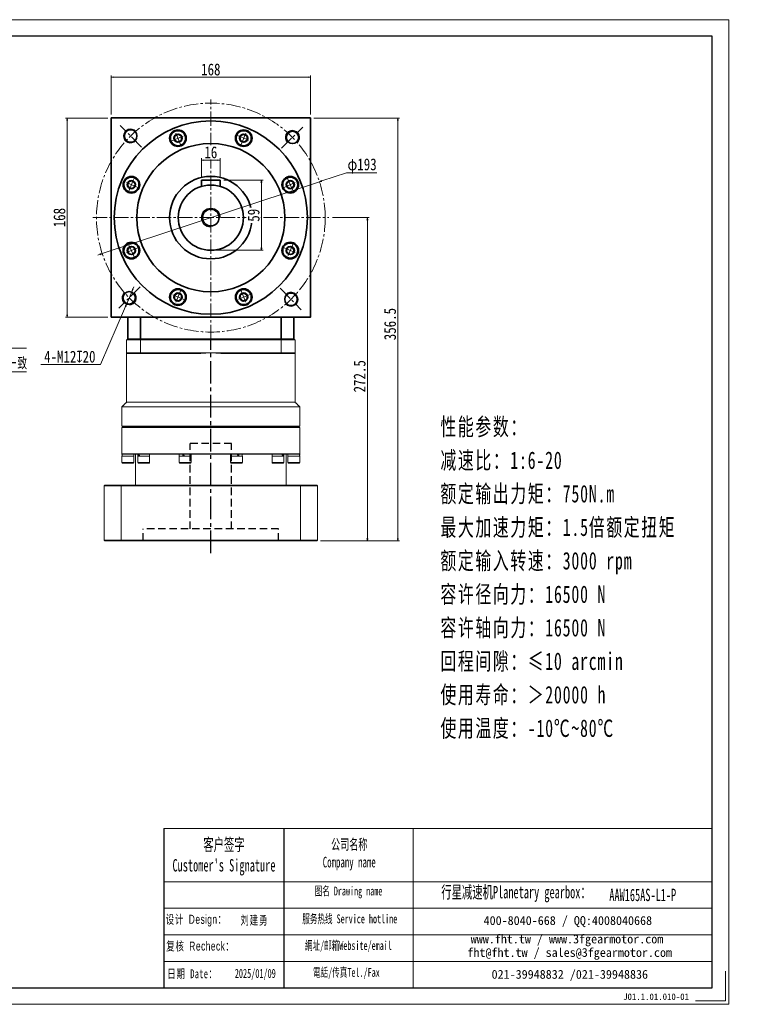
# Model space of a CAD drawing. Header units: millimetres. Extents: x -56 to 1149, y -66 to 764.
# Tile 5 of 5: x 526 to 1149, y -66 to 764. Entities that reach past the tile are written whole.
import ezdxf

# ---------------------------------------------------------------- set-up
doc = ezdxf.new("R2010")
doc.units = ezdxf.units.MM
doc.set_wipeout_variables(frame=1)
for name, pattern in [('CENTER2', [28.575, 19.05, -3.175, 3.175, -3.175]), ('DASHED2', [9.525, 6.35, -3.175]), ('点画线', [18, 12, -2, 2, -2])]:
    doc.linetypes.add(name, pattern=pattern)
for name, color, linetype in [('3中心线层', 1, 'CENTER2'), ('4虚线层', 6, 'DASHED2'), ('6文字层', 3, 'Continuous'), ('7标注层', 4, 'Continuous')]:
    doc.layers.add(name, color=color, linetype=linetype)
for name, color, linetype, lineweight in [('SLD-0', 7, 'Continuous', 18), ('中心线层', 1, '点画线', 18), ('图框_外框线', 7, 'Continuous', 18), ('尺寸线层', 3, 'Continuous', 18), ('粗实线层', 7, 'Continuous', 35)]:
    doc.layers.add(name, color=color, linetype=linetype, lineweight=lineweight)
doc.styles.add('SLDTEXTSTYLE4', font='SimSun.ttf', dxfattribs={"width": 0.611111})
doc.styles.get("Standard").update_dxf_attribs({"font": 'SimSun.ttf'})
doc.styles.add('宋体', font='SimSun.ttf', dxfattribs={"width": 0.8})
doc.styles.add('标准', font='SimSun.ttf', dxfattribs={"width": 0.667})
doc.styles.add('样式 1', font='SimSun.ttf')
doc.dimstyles.new('A水平标注$0', dxfattribs={"dimtxt": 3.5, "dimasz": 2, "dimexe": 1.5, "dimexo": 3, "dimgap": 1.1, "dimtad": 1, "dimtoh": 1, "dimdec": 4, "dimdsep": 46, "dimtxsty": '宋体', "dimblk": 'OPEN', "dimcen": 3, "dimclrd": 3, "dimclre": 3, "dimclrt": 6, "dimadec": 0, "dimazin": 0, "dimtm": 1e-09, "dimtfac": 1, "dimtdec": 4, "dimtix": 1, "dimtmove": 0, "dimatfit": 3, "dimldrblk": 'OPEN', "dimfxl": 0, "dimlwd": 13, "dimlwe": 13, "dimarcsym": 0})
doc.dimstyles.new('D直径标注φ25', dxfattribs={"dimtxt": 3.5, "dimasz": 2, "dimexe": 1, "dimexo": 3, "dimtad": 1, "dimtoh": 1, "dimdec": 1, "dimdsep": 46, "dimtxsty": '宋体', "dimblk": 'OPEN', "dimcen": 3, "dimclrd": 3, "dimclre": 3, "dimclrt": 130, "dimadec": 0, "dimazin": 0, "dimtm": 1e-09, "dimtfac": 1, "dimtdec": 1, "dimtmove": 0, "dimatfit": 0, "dimldrblk": 'OPEN', "dimfxl": 0, "dimlwd": 13, "dimlwe": 13, "dimarcsym": 0})
doc.dimstyles.new('螺孔(M8-7H)', dxfattribs={"dimtxt": 3.5, "dimasz": 2, "dimexe": 1.25, "dimexo": 3, "dimtad": 1, "dimtoh": 1, "dimdec": 4, "dimdsep": 46, "dimtxsty": '宋体', "dimblk": 'OPEN', "dimcen": 3, "dimclrd": 3, "dimclre": 3, "dimclrt": 2, "dimadec": 0, "dimazin": 0, "dimtm": 1e-09, "dimtfac": 1, "dimtdec": 4, "dimtmove": 0, "dimatfit": 3, "dimldrblk": 'OPEN', "dimfxl": 0, "dimlwd": 9, "dimlwe": 9, "dimarcsym": 0})

# ---------------------------------------------------------------- blocks, each defined once
blk = doc.blocks.new('*X5')
at = {"layer": '尺寸线层', "linetype": 'Continuous'}
blk.add_hatch(color=0, dxfattribs=at).paths.add_polyline_path([(-79.17, 71.97), (-71.97, 66.46), (-73.55, 64.85)], flags=0)
at = {"layer": '尺寸线层', "color": 0, "linetype": 'Continuous'}
blk.add_line((-79.17, 71.97), (-6.11, 0), dxfattribs=at)
at = {"layer": '尺寸线层', "color": 0}
for p, q in [((0, 20.01), (79.78, 20.01)), ((0, 0), (0, 20.01)), ((-6.11, 0), (0, 0)), ((0, 0), (79.78, 0))]:
    blk.add_line(p, q, dxfattribs=at)
at = {"layer": '尺寸线层', "color": 0, "insert": (4.5, 1.8), "char_height": 9, "width": 150.5686, "attachment_point": 7, "line_spacing_factor": 1.15057, "style": '标准'}
blk.add_mtext('\\T1.1;4-M14x20\\P反面，H向孔位一致', dxfattribs=at)
blk = doc.blocks.new('*X7')
at = {"layer": '中心线层', "linetype": '点画线', "lineweight": 18}
for p, q in [((-7.37, 0), (7.37, 0)), ((0, -7.37), (0, 7.37))]:
    blk.add_line(p, q, dxfattribs=at)
at = {"layer": '粗实线层'}
for p, q in [((-3.46, 0), (-1.73, 3)), ((-3.46, 0), (-1.73, -3)), ((-1.73, 3), (1.73, 3)), ((3.46, 0), (1.73, 3)), ((3.46, 0), (1.73, 3)), ((3.46, 0), (1.73, -3)), ((-1.73, -3), (1.73, -3))]:
    blk.add_line(p, q, dxfattribs=at)
blk.add_circle((0, 0), 3.46, dxfattribs=at)
for start, end in [(0, 180), (180, 360)]:
    blk.add_arc((0, 0), 6.37, start, end, dxfattribs=at)
blk = doc.blocks.new('_Open')
at = {"color": 0, "linetype": 'ByBlock', "lineweight": -2}
for p, q in [((-1, 0.17), (0, 0)), ((-1, -0.17), (0, 0)), ((0, 0), (-1, 0))]:
    blk.add_line(p, q, dxfattribs=at)
blk = doc.blocks.new('*D18')
at = {"layer": 'Defpoints', "color": 0, "transparency": 16777216}
for p in [(778.81, 627.38), (595.55, 566.83)]:
    blk.add_point(p, dxfattribs=at)
at = {"layer": '尺寸线层', "color": 3, "lineweight": 13, "transparency": 16777216}
for p, q in [((780.71, 628), (801.69, 634.94)), ((801.69, 634.94), (827.31, 634.94)), ((595.55, 566.83), (778.81, 627.38)), ((593.65, 566.2), (591.75, 565.58))]:
    blk.add_line(p, q, dxfattribs=at)
at = {"layer": '尺寸线层', "color": 3, "lineweight": 13, "transparency": 16777216, "xscale": 2, "yscale": 2, "zscale": 2}
for p, rotation in [((778.81, 627.38), 198.2825983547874), ((595.55, 566.83), 18.28259835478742)]:
    blk.add_blockref('_Open', p, dxfattribs=dict(at, rotation=rotation))
at = {"layer": '尺寸线层', "color": 130, "transparency": 16777216, "insert": (814.75, 640.66), "char_height": 10, "attachment_point": 5, "style": '宋体', "bg_fill": 3, "box_fill_scale": 1.1, "bg_fill_color": 256, "bg_fill_true_color": 13158600, "bg_fill_transparency": 0}
blk.add_mtext('φ193', dxfattribs=at)
blk = doc.blocks.new('*D19')
at = {"layer": 'Defpoints', "color": 0, "transparency": 16777216}
for p in [(771.18, 715.47), (603.18, 681.1), (771.18, 681.1)]:
    blk.add_point(p, dxfattribs=at)
at = {"layer": '尺寸线层', "color": 3, "lineweight": 13, "transparency": 16777216}
for p, q in [((603.18, 684.1), (603.18, 716.97)), ((605.18, 715.47), (769.18, 715.47)), ((771.18, 684.1), (771.18, 716.97))]:
    blk.add_line(p, q, dxfattribs=at)
at = {"layer": '尺寸线层', "color": 3, "lineweight": 13, "transparency": 16777216, "xscale": 2, "yscale": 2, "zscale": 2, "rotation": 180}
blk.add_blockref('_Open', (603.18, 715.47), dxfattribs=at)
at = {"layer": '尺寸线层', "color": 3, "lineweight": 13, "transparency": 16777216, "xscale": 2, "yscale": 2, "zscale": 2}
blk.add_blockref('_Open', (771.18, 715.47), dxfattribs=at)
at = {"layer": '尺寸线层', "color": 6, "transparency": 16777216, "insert": (687.18, 721.97), "char_height": 10, "attachment_point": 5, "style": '宋体', "bg_fill": 3, "box_fill_scale": 1.1, "bg_fill_color": 256, "bg_fill_true_color": 13158600, "bg_fill_transparency": 0}
blk.add_mtext('168', dxfattribs=at)
blk = doc.blocks.new('*D20')
at = {"layer": 'Defpoints', "color": 0, "transparency": 16777216}
for p in [(566.01, 681.1), (603.18, 681.1), (603.18, 513.1)]:
    blk.add_point(p, dxfattribs=at)
at = {"layer": '尺寸线层', "color": 3, "lineweight": 13, "transparency": 16777216}
for p, q in [((600.18, 681.1), (564.51, 681.1)), ((566.01, 515.1), (566.01, 679.1)), ((600.18, 513.1), (564.51, 513.1))]:
    blk.add_line(p, q, dxfattribs=at)
at = {"layer": '尺寸线层', "color": 3, "lineweight": 13, "transparency": 16777216, "xscale": 2, "yscale": 2, "zscale": 2}
for p, rotation in [((566.01, 681.1), 90), ((566.01, 513.1), 270)]:
    blk.add_blockref('_Open', p, dxfattribs=dict(at, rotation=rotation))
at = {"layer": '尺寸线层', "color": 6, "transparency": 16777216, "insert": (559.51, 597.1), "char_height": 10, "attachment_point": 5, "rotation": 90, "style": '宋体', "bg_fill": 3, "box_fill_scale": 1.1, "bg_fill_color": 256, "bg_fill_true_color": 13158600, "bg_fill_transparency": 0}
blk.add_mtext('168', dxfattribs=at)
blk = doc.blocks.new('*D27')
at = {"layer": 'Defpoints', "color": 0, "transparency": 16777216}
for p in [(679.18, 628.6), (695.18, 628.6)]:
    blk.add_point(p, dxfattribs=at)
at = {"layer": '尺寸线层', "color": 3, "lineweight": 13, "transparency": 16777216}
for p, q in [((679.18, 631.6), (679.18, 647.11)), ((693.18, 645.61), (681.18, 645.61)), ((695.18, 631.6), (695.18, 647.11))]:
    blk.add_line(p, q, dxfattribs=at)
at = {"layer": '尺寸线层', "color": 3, "lineweight": 13, "transparency": 16777216, "xscale": 2, "yscale": 2, "zscale": 2, "rotation": 180}
blk.add_blockref('_Open', (679.18, 645.61), dxfattribs=at)
at = {"layer": '尺寸线层', "color": 3, "lineweight": 13, "transparency": 16777216, "xscale": 2, "yscale": 2, "zscale": 2}
blk.add_blockref('_Open', (695.18, 645.61), dxfattribs=at)
at = {"layer": '尺寸线层', "color": 6, "transparency": 16777216, "insert": (687.18, 652.11), "char_height": 10, "attachment_point": 5, "style": '宋体', "bg_fill": 3, "box_fill_scale": 1.1, "bg_fill_color": 256, "bg_fill_true_color": 13158600, "bg_fill_transparency": 0}
blk.add_mtext('16', dxfattribs=at)
at = {"layer": 'Defpoints', "color": 0, "transparency": 16777216}
blk.add_point((679.18, 645.61), dxfattribs=at)
blk = doc.blocks.new('*D28')
at = {"layer": 'Defpoints', "color": 0, "transparency": 16777216}
for p in [(695.18, 628.6), (687.18, 569.6), (729.8, 569.6)]:
    blk.add_point(p, dxfattribs=at)
at = {"layer": '尺寸线层', "color": 3, "lineweight": 13, "transparency": 16777216}
for p, q in [((698.18, 628.6), (731.3, 628.6)), ((729.8, 626.6), (729.8, 571.6)), ((690.18, 569.6), (731.3, 569.6))]:
    blk.add_line(p, q, dxfattribs=at)
at = {"layer": '尺寸线层', "color": 3, "lineweight": 13, "transparency": 16777216, "xscale": 2, "yscale": 2, "zscale": 2}
for p, rotation in [((729.8, 628.6), 90), ((729.8, 569.6), 270)]:
    blk.add_blockref('_Open', p, dxfattribs=dict(at, rotation=rotation))
at = {"layer": '尺寸线层', "color": 6, "transparency": 16777216, "insert": (723.3, 599.1), "char_height": 10, "attachment_point": 5, "rotation": 90, "style": '宋体', "bg_fill": 3, "box_fill_scale": 1.1, "bg_fill_color": 256, "bg_fill_true_color": 13158600, "bg_fill_transparency": 0}
blk.add_mtext('59', dxfattribs=at)
blk = doc.blocks.new('*D30')
at = {"layer": 'Defpoints', "color": 0, "transparency": 16777216}
for p in [(771.18, 681.1), (844.9, 681.1), (776.68, 324.6)]:
    blk.add_point(p, dxfattribs=at)
at = {"layer": '尺寸线层', "color": 3, "lineweight": 13, "transparency": 16777216}
for p, q in [((774.18, 681.1), (846.4, 681.1)), ((844.9, 326.6), (844.9, 679.1)), ((779.68, 324.6), (846.4, 324.6))]:
    blk.add_line(p, q, dxfattribs=at)
at = {"layer": '尺寸线层', "color": 3, "lineweight": 13, "transparency": 16777216, "xscale": 2, "yscale": 2, "zscale": 2}
for p, rotation in [((844.9, 681.1), 90), ((844.9, 324.6), 270)]:
    blk.add_blockref('_Open', p, dxfattribs=dict(at, rotation=rotation))
at = {"layer": '尺寸线层', "color": 6, "transparency": 16777216, "insert": (838.4, 507.35), "char_height": 10, "attachment_point": 5, "rotation": 90, "style": '宋体', "bg_fill": 3, "box_fill_scale": 1.1, "bg_fill_color": 256, "bg_fill_true_color": 13158600, "bg_fill_transparency": 0}
blk.add_mtext('356.5', dxfattribs=at)
blk = doc.blocks.new('*D31')
at = {"layer": 'Defpoints', "color": 0, "transparency": 16777216}
for p in [(786.68, 597.1), (776.68, 324.6), (819.2, 324.6)]:
    blk.add_point(p, dxfattribs=at)
at = {"layer": '尺寸线层', "color": 3, "lineweight": 13, "transparency": 16777216}
for p, q in [((789.68, 597.1), (820.7, 597.1)), ((819.2, 595.1), (819.2, 326.6)), ((779.68, 324.6), (820.7, 324.6))]:
    blk.add_line(p, q, dxfattribs=at)
at = {"layer": '尺寸线层', "color": 3, "lineweight": 13, "transparency": 16777216, "xscale": 2, "yscale": 2, "zscale": 2}
for p, rotation in [((819.2, 597.1), 90), ((819.2, 324.6), 270)]:
    blk.add_blockref('_Open', p, dxfattribs=dict(at, rotation=rotation))
at = {"layer": '尺寸线层', "color": 6, "transparency": 16777216, "insert": (812.7, 463.35), "char_height": 10, "attachment_point": 5, "rotation": 90, "style": '宋体', "bg_fill": 3, "box_fill_scale": 1.1, "bg_fill_color": 256, "bg_fill_true_color": 13158600, "bg_fill_transparency": 0}
blk.add_mtext('272.5', dxfattribs=at)
blk = doc.blocks.new('*D32')
at = {"color": 3, "lineweight": 9, "transparency": 16777216}
for p, q in [((620.71, 534.99), (615.95, 523.98)), ((621.5, 536.83), (622.29, 538.67)), ((594.06, 473.23), (615.16, 522.14)), ((543.91, 473.23), (594.06, 473.23))]:
    blk.add_line(p, q, dxfattribs=at)
at = {"layer": 'Defpoints', "color": 0, "transparency": 16777216}
for p in [(620.71, 534.99), (615.95, 523.98)]:
    blk.add_point(p, dxfattribs=at)
at = {"color": 3, "lineweight": 9, "transparency": 16777216, "xscale": 2, "yscale": 2, "zscale": 2}
for p, rotation in [((620.71, 534.99), 246.6680080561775), ((615.95, 523.98), 66.66800805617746)]:
    blk.add_blockref('_Open', p, dxfattribs=dict(at, rotation=rotation))
at = {"color": 2, "transparency": 16777216, "insert": (568.24, 479.83), "char_height": 10, "attachment_point": 5, "style": '宋体', "bg_fill": 3, "box_fill_scale": 1.1, "bg_fill_color": 256, "bg_fill_true_color": 13158600, "bg_fill_transparency": 0}
blk.add_mtext('4-M12{\\famgdt|b0|i0|c0|p0;x}{20}', dxfattribs=at)

msp = doc.modelspace()

# ---------------------------------------------------------------- linework, layer by layer
at = {"color": 7, "linetype": 'Continuous', "lineweight": 15}
for p, q in [((627.88842, 494.10288), (627.88842, 483.10288)), ((746.46751, 494.10288), (627.88842, 494.10288)), ((628.07001, 494.60288), (746.28592, 494.60288)), ((746.28592, 494.60288), (757.67797, 494.60288)), ((758.17797, 494.10288), (746.46751, 494.10288)), ((746.46751, 483.10288), (746.46751, 494.10288)), ((758.17797, 494.10288), (758.17797, 483.10288)), ((627.88842, 483.10288), (687.17797, 483.10288)), ((678.76666, 482.60287), (628.07001, 482.60287)), ((687.17797, 483.10288), (746.46751, 483.10288)), ((746.28592, 482.60287), (695.58927, 482.60287)), ((757.67797, 482.60287), (746.28592, 482.60287)), ((746.46751, 483.10288), (758.17797, 483.10288)), ((616.17796, 441.60287), (687.17797, 441.60287)), ((687.17797, 441.60287), (758.17797, 441.60287)), ((612.17796, 437.60288), (687.17797, 437.60288)), ((687.17797, 437.60288), (762.17797, 437.60288)), ((612.17796, 421.40289), (687.17797, 421.40289)), ((762.17797, 420.10288), (612.17796, 420.10288)), ((612.67796, 420.60287), (761.67797, 420.60287)), ((687.17797, 421.40289), (762.17797, 421.40289)), ((612.17796, 398.10287), (687.17797, 398.10287)), ((612.17796, 396.00288), (622.17797, 396.00288)), ((612.17796, 390.75287), (622.17797, 390.75287)), ((612.67796, 397.60287), (612.23796, 397.60287)), ((612.3251, 397.60287), (612.67796, 397.60287)), ((625.69449, 397.60287), (612.70763, 397.60287)), ((625.54678, 396.00288), (635.54678, 396.00288)), ((625.54678, 390.75287), (635.54678, 390.75287)), ((626.07775, 397.60287), (625.69449, 397.60287)), ((626.07775, 397.60287), (626.36786, 397.60287)), ((626.55023, 397.60287), (626.36786, 397.60287)), ((628.16591, 397.60287), (626.55023, 397.60287)), ((662.20678, 397.60287), (628.16591, 397.60287)), ((660.54678, 396.00288), (670.54678, 396.00288)), ((660.54678, 390.75287), (670.54678, 390.75287)), ((663.16861, 397.60287), (662.16595, 397.60287)), ((663.16861, 397.60287), (663.27942, 397.60287)), ((664.02023, 397.60287), (663.27942, 397.60287)), ((666.16479, 397.60287), (664.02023, 397.60287)), ((687.17797, 397.60287), (666.16479, 397.60287)), ((687.17797, 398.10287), (762.17797, 398.10287)), ((708.19114, 397.60287), (687.17797, 397.60287)), ((703.80916, 396.00288), (704.05387, 396.00288)), ((703.80916, 390.75287), (704.05387, 390.75287)), ((704.05387, 396.00288), (713.80915, 396.00288)), ((704.05387, 390.75287), (713.80915, 390.75287)), ((709.43022, 397.60287), (708.19114, 397.60287)), ((710.19973, 397.60287), (709.43022, 397.60287)), ((710.3357, 397.60287), (710.19973, 397.60287)), ((712.18999, 397.60287), (710.3357, 397.60287)), ((746.19002, 397.60287), (712.18999, 397.60287)), ((738.80916, 396.00288), (740.87023, 396.00288)), ((738.80916, 390.75287), (740.87023, 390.75287)), ((740.87023, 396.00288), (748.80915, 396.00288)), ((740.87023, 390.75287), (748.80915, 390.75287)), ((747.19223, 397.60287), (746.19002, 397.60287)), ((747.44973, 397.60287), (747.19223, 397.60287)), ((747.8057, 397.60287), (747.44973, 397.60287)), ((748.66144, 397.60287), (747.8057, 397.60287)), ((761.6483, 397.60287), (748.66144, 397.60287)), ((752.17796, 396.00288), (757.17797, 396.00288)), ((752.17796, 390.75287), (757.17797, 390.75287)), ((757.17797, 396.00288), (762.17797, 396.00288)), ((757.17797, 390.75287), (762.17797, 390.75287)), ((762.03083, 397.60287), (761.67797, 397.60287)), ((762.11797, 397.60287), (761.67797, 397.60287)), ((621.42796, 390.00286), (612.92797, 390.00286)), ((634.79677, 390.00286), (626.29678, 390.00286)), ((669.79678, 390.00286), (661.29678, 390.00286)), ((704.76717, 390.00286), (704.55915, 390.00286)), ((713.05916, 390.00286), (704.76717, 390.00286)), ((741.31107, 390.00286), (739.55916, 390.00286)), ((748.05916, 390.00286), (741.31107, 390.00286)), ((757.17797, 390.00286), (752.92797, 390.00286)), ((761.42796, 390.00286), (757.17797, 390.00286)), ((611.63824, 371.10289), (597.17796, 371.10289)), ((597.17796, 371.10289), (597.17796, 325.10288)), ((597.67796, 371.60288), (611.82048, 371.60288)), ((762.71769, 371.10289), (611.63824, 371.10289)), ((611.63824, 325.10288), (611.63824, 371.10289)), ((611.82048, 371.60288), (762.53545, 371.60288)), ((762.71769, 371.10289), (762.71769, 325.10288)), ((597.17796, 325.10288), (611.63824, 325.10288)), ((611.82048, 324.60289), (597.67796, 324.60289)), ((611.63824, 325.10288), (762.71769, 325.10288)), ((762.53545, 324.60289), (611.82048, 324.60289))]:
    msp.add_line(p, q, dxfattribs=at)
msp.add_line((748.70912, 82.01916), (748.70912, -52.16113))
for centre, radius, start, end in [((687.17797, 412.10288), 71, 90, 96.80375483), ((687.17797, 412.10288), 71, 83.19624517, 90), ((612.92797, 390.75288), 0.75, 180, 270), ((621.42797, 390.75288), 0.75, 270, 0), ((626.29678, 390.75288), 0.75, 180, 270), ((634.79678, 390.75288), 0.75, 270, 0), ((661.29678, 390.75288), 0.75, 180, 270), ((669.79678, 390.75288), 0.75, 270, 0), ((704.55915, 390.75288), 0.75, 180, 270), ((713.05915, 390.75288), 0.75, 270, 0), ((739.55915, 390.75288), 0.75, 180, 270), ((748.05915, 390.75288), 0.75, 270, 0), ((752.92797, 390.75288), 0.75, 180, 270), ((761.42797, 390.75288), 0.75, 270, 0)]:
    msp.add_arc(centre, radius, start, end, dxfattribs=at)
at = {"color": 7, "linetype": 'Continuous', "lineweight": 15, "extrusion": (0, 0, -1)}
for centre, major_axis, ratio, start_param, end_param in [((617.17797, 397.60288), (0, -8.55633), 0.577350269, 1.382692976, 1.570796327), ((617.17797, 396.00288), (0, -8.55633), 0.577350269, 1.570796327, 1.66443111), ((630.54678, 396.00288), (3.53747, -8.43319), 0.408881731, 1.740657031, 1.928760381), ((630.54678, 397.60288), (3.53747, -8.43319), 0.408881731, 1.55255368, 1.740657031), ((665.54678, 396.00288), (4.80121, -8.53127), 0.13629391, 1.647349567, 1.835452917), ((665.54678, 396.00288), (3.24616, -5.76811), 0.13629391, 1.647349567, 1.927577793), ((665.54678, 397.60288), (4.80121, -8.53127), 0.13629391, 1.459246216, 1.647349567), ((708.80915, 396.00288), (4.80121, -8.53127), 0.13629391, 4.60083887, 4.78894222), ((708.80915, 397.60288), (3.24616, -5.76811), 0.13629391, 4.78894222, 5.069170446), ((708.80915, 397.60288), (4.80121, -8.53127), 0.13629391, 4.78894222, 4.977045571), ((743.80915, 396.00288), (3.53747, -8.43319), 0.408881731, 4.694146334, 4.882249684), ((743.80915, 397.60288), (3.53747, -8.43319), 0.408881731, 4.882249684, 5.070353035), ((757.17797, 396.00288), (0, -8.55633), 0.577350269, 4.52428563, 4.71238898), ((757.17797, 397.60288), (0, -8.55633), 0.577350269, 4.71238898, 4.806023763)]:
    msp.add_ellipse(centre, major_axis=major_axis, ratio=ratio, start_param=start_param, end_param=end_param, dxfattribs=at)
at = {"color": 7, "linetype": 'Continuous', "lineweight": 15}
for points in [[(627.88842, 494.10288), (628.07001, 494.60288)], [(746.46751, 494.10288), (746.28592, 494.60288)], [(758.17797, 494.10288), (757.67797, 494.60288)], [(627.88842, 483.10288), (628.07001, 482.60287)], [(746.46751, 483.10288), (746.28592, 482.60287)], [(758.17797, 483.10288), (757.67797, 482.60287)], [(758.17797, 441.60287), (758.17797, 483.10288)], [(616.17796, 441.60287), (612.17796, 437.60288)], [(762.17797, 437.60288), (758.17797, 441.60287)], [(612.17796, 437.60288), (612.17796, 421.40289)], [(762.17797, 421.40289), (762.17797, 437.60288)], [(612.17796, 421.40289), (612.97797, 420.60287)], [(612.67796, 420.60287), (612.17796, 420.10288)], [(612.17796, 420.10288), (612.17796, 398.10287)], [(761.37796, 420.60287), (762.17797, 421.40289)], [(762.17797, 420.10288), (761.67797, 420.60287)], [(762.17797, 398.10287), (762.17797, 420.10288)], [(612.17796, 398.10287), (612.67796, 397.60287)], [(612.17796, 396.00288), (612.17796, 390.75287)], [(622.11797, 396.00288), (622.11797, 397.60287)], [(622.17797, 390.75287), (622.17797, 396.00288)], [(623.67796, 397.60287), (623.67796, 371.60288)], [(625.54678, 396.00288), (625.54678, 390.75287)], [(625.60678, 397.60287), (625.60678, 396.00288)], [(635.48678, 396.00288), (635.48678, 397.60287)], [(635.54678, 390.75287), (635.54678, 396.00288)], [(660.54678, 396.00288), (660.54678, 390.75287)], [(660.60678, 397.60287), (660.60678, 396.00288)], [(670.48678, 396.00288), (670.48678, 397.60287)], [(670.54678, 390.75287), (670.54678, 396.00288)], [(703.80916, 396.00288), (703.80916, 390.75287)], [(703.86915, 397.60287), (703.86915, 396.00288)], [(713.74916, 396.00288), (713.74916, 397.60287)], [(713.80915, 390.75287), (713.80915, 396.00288)], [(738.80916, 396.00288), (738.80916, 390.75287)], [(738.86915, 397.60287), (738.86915, 396.00288)], [(748.74915, 396.00288), (748.74915, 397.60287)], [(748.80915, 390.75287), (748.80915, 396.00288)], [(750.67797, 371.60288), (750.67797, 397.60287)], [(752.17796, 396.00288), (752.17796, 390.75287)], [(752.23796, 397.60287), (752.23796, 396.00288)], [(761.67797, 397.60287), (762.17797, 398.10287)], [(762.17797, 390.75287), (762.17797, 396.00288)], [(597.17796, 371.10289), (597.67796, 371.60288)], [(611.82048, 371.60288), (611.63824, 371.10289)], [(762.53545, 371.60288), (762.71769, 371.10289)], [(597.17796, 325.10288), (597.67796, 324.60289)], [(611.82048, 324.60289), (611.63824, 325.10288)], [(762.53545, 324.60289), (762.71769, 325.10288)]]:
    msp.add_open_spline(points, degree=1, dxfattribs=at)
at = {"layer": '3中心线层'}
msp.add_line((687.17797, 314.25726), (687.17797, 494.60288), dxfattribs=at)
at = {"layer": '4虚线层'}
for p, q in [((704.67797, 406.60289), (669.67797, 406.60289)), ((669.67797, 334.60289), (669.67797, 406.60289)), ((704.67797, 334.60289), (704.67797, 406.60289)), ((744.32797, 334.60289), (630.02797, 334.60289)), ((630.02797, 324.60289), (630.02797, 334.60289)), ((744.32797, 324.60289), (744.32797, 334.60289))]:
    msp.add_line(p, q, dxfattribs=at)
at = {"layer": '7标注层', "color": 0}
msp.add_line((647.49105, 82.01916), (647.49105, -52.13819), dxfattribs=at)
at = {"layer": '中心线层'}
for p, q in [((687.17797, 494.60288), (687.17797, 696.60288)), ((628.72731, 656.61627), (610.84205, 674.82672)), ((746.69136, 655.55353), (764.9018, 673.4388)), ((587.67797, 597.10288), (786.67797, 597.10288)), ((627.66458, 538.65223), (609.45413, 520.76697)), ((745.62862, 537.58949), (763.51388, 519.37905))]:
    msp.add_line(p, q, dxfattribs=at)
msp.add_circle((687.17797, 597.10288), 96.5, dxfattribs=at)
at = {"layer": '图框_外框线'}
for p, q in [((647.49105, 82.01916), (748.70912, 82.01916)), ((748.70912, 82.01916), (748.70912, -52.13819)), ((748.70912, 82.01916), (1110.08671, 82.01916)), ((857.76478, 82.01916), (857.76478, -52.13819)), ((647.49105, 37.25075), (748.70912, 37.25075)), ((748.70912, 37.25075), (1110.08671, 37.25075)), ((647.49105, 14.86654), (1110.08671, 14.86654)), ((647.49105, -7.51767), (1110.08671, -7.51767)), ((647.49105, -29.90187), (1110.08671, -29.90187))]:
    msp.add_line(p, q, dxfattribs=at)
at = {"layer": '图框_外框线', "color": 3}
msp.add_lwpolyline([(1121.26644, -38.16352), (1121.26644, -63.31793), (1096.11203, -63.31793)], dxfattribs=at)
at = {"layer": '粗实线层'}
for p, q in [((617.17797, 494.60288), (617.17797, 513.10288)), ((627.88842, 494.60288), (627.88842, 513.10288)), ((746.46751, 494.60288), (746.46751, 513.10288)), ((757.17797, 494.60288), (757.17797, 513.10288)), ((617.17797, 494.60288), (757.17797, 494.60288))]:
    msp.add_line(p, q, dxfattribs=at)
for centre, radius in [((687.17797, 597.10288), 81.5), ((619.55964, 665.95063), 5.25), ((659.43342, 664.08415), 7), ((714.92251, 664.08415), 7), ((756.02571, 664.72121), 5.25), ((687.17797, 597.10288), 62.5), ((620.1967, 624.84743), 7), ((754.15923, 624.84743), 7), ((620.1967, 569.35834), 7), ((754.15923, 569.35834), 7), ((618.33022, 529.48456), 5.25), ((659.43342, 530.12162), 7), ((714.92251, 530.12162), 7), ((754.79629, 528.25514), 5.25)]:
    msp.add_circle(centre, radius, dxfattribs=at)
at = {"layer": '粗实线层', "lineweight": 18}
for centre, start, end in [((619.55964, 665.95063), 42.70233279, 314.48383577), ((756.02571, 664.72121), 312.70233279, 224.48383577), ((618.33022, 529.48456), 132.70233279, 44.48383577), ((754.79629, 528.25514), 222.70233279, 134.48383577)]:
    msp.add_arc(centre, 6, start, end, dxfattribs=at)

# ---------------------------------------------------------------- block references
at = {"layer": '尺寸线层'}
msp.add_blockref('*X5', (451.98698, 466.99177), dxfattribs=at)

# ---------------------------------------------------------------- texts
at = {"layer": '6文字层', "insert": (1034.95649, -56.96069), "char_height": 5.4407477, "width": 47.1216883, "attachment_point": 1, "style": '样式 1'}
msp.add_mtext('J01.1.01.010-01', dxfattribs=at)
at = {"layer": 'SLD-0', "color": 1, "attachment_point": 2}
for s, insert, char_height, width, style in [("{\\fSimSun|b1|i0|c134|p2;客户签字\\PCustomer's Signature}", (698.27455, 73.73683), 10.4459627, 129.9488536, 'SLDTEXTSTYLE4'), ('{\\fSimSun|b1|i0|c134|p2;公司名称\\PCompany name}', (803.92862, 73.1823), 8.9536824, 115.9222304, 'SLDTEXTSTYLE4'), ('{\\fSimSun|b1|i0|c134|p2;图名 Drawing name}', (803.31659, 33.12453), 7.461402, 95.4215144, 'SLDTEXTSTYLE4'), ('{\\fSimSun|b1|i0|c134|p2;  \\H1.1667x;行星减速机Planetary gearbox\\fSimSun|b0|i0|c134|p2;：}', (940.87221, 33.70009), 8.9536824, 140.8202933, 'SLDTEXTSTYLE4'), ('\\pt52.22981;{\\fSimSun|b1|i0|c134|p2;\\C256;AAW165AS-L1-P}', (1051.49112, 31.32285), 10.4459627, 76.0202843, 'SLDTEXTSTYLE4'), ('{\\fSimSun|b0|i0|c134|p2;\\T1.1;设计 \\fArial|b0|i0|c0|p34;Design\\fSimSun|b0|i0|c134|p2;：}', (674.881, 9.36245), 7.6170468, 56.1772739, '标准'), ('{\\fSimSun|b0|i0|c134|p2;\\T1.1;刘建勇}', (723.89116, 8.65608), 7.6170468, 34.7900027, '标准'), ('{\\fSimSun|b1|i0|c134|p2;服务热线 Service hotline}', (804.37467, 9.66231), 7.461402, 106.308734, 'SLDTEXTSTYLE4'), ('{\\fSimSun|b0|i0|c134|p2;\\T1.1;复核 \\fArial|b0|i0|c0|p34;Recheck\\fSimSun|b0|i0|c134|p2;：}', (678.34868, -13.20035), 7.6170468, 63.6301352, '标准'), ('{\\fSimSun|b1|i0|c134|p2;網址/邮箱Website/email}', (803.21286, -12.81773), 7.461402, 110.6573859, 'SLDTEXTSTYLE4'), ('{\\T1.1;日期 Date：}', (671.65534, -36.50582), 7.6170468, 75.0834641, '标准'), ('2025/01/09', (724.68486, -36.26434), 7.617047, 34.7900027, '标准'), ('{\\fSimSun|b1|i0|c134|p2;電話/传真Tel./Fax}', (801.54117, -35.47303), 7.461402, 111.9882699, 'SLDTEXTSTYLE4')]:
    msp.add_mtext(s, dxfattribs=dict(at, insert=insert, char_height=char_height, width=width, style=style))
at = {"layer": 'SLD-0', "color": 1, "char_height": 7.461402, "attachment_point": 2}
for s, insert, width in [('{\\fSimSun|b1|i0|c134|p2;400-8040-668 / QQ:4008040668}', (988.30105, 8.23661), 217.2417717), ('{\\fSimSun|b1|i0|c134|p2;www.fht.tw / www.3fgearmotor.com }', (987.61307, -7.30449), 217.4863258), ('\\pt89.53682;{\\fSimSun|b1|i0|c134|p2;fht@fht.tw / sales@3fgearmotor.com }', (989.88701, -18.66623), 217.4863258), ('{\\fSimSun|b1|i0|c134|p2;021-39948832 /021-39948836 }', (989.96503, -37.10441), 166.067262)]:
    msp.add_mtext(s, dxfattribs=dict(at, insert=insert, width=width))
at = {"layer": '尺寸线层', "insert": (880.8261, 428.19905), "char_height": 14.7234401, "width": 292.1228039, "attachment_point": 1, "line_spacing_factor": 1.15057, "style": '标准'}
msp.add_mtext('{\\T1.1;性能参数：\\P减速比：1:6-20\\P额定输出力矩：750N.m\\P最大加速力矩：1.5倍额定扭矩\\P额定输入转速：3000 rpm\\P容许径向力：16500 N\\P容许轴向力：16500 N\\P回程间隙：≤10 arcmin\\P使用寿命：＞20000 h\\P使用温度：-10℃~80℃}', dxfattribs=at)

# ---------------------------------------------------------------- next in the draw order: wipeouts: each hides what was drawn before it
for points in [[(665.31391, 666.51993), (664.85281, 667.42232), (664.85281, 667.42232), (663.70848, 668.79977), (662.22575, 669.80395), (660.52198, 670.35537), (658.73205, 670.41039), (656.99764, 669.96464), (656.99764, 669.96464), (656.99764, 669.96464), (655.45603, 669.05342), (654.22926, 667.74884), (653.41443, 666.15419), (653.07604, 664.39567), (653.24088, 662.6125), (653.24088, 662.6125), (653.55292, 661.64837), (653.55292, 661.64837), (653.55292, 661.64837), (654.38372, 660.20938), (655.55865, 659.03446), (656.99764, 658.20366), (658.60262, 657.7736), (660.26422, 657.7736), (661.8692, 658.20366), (661.8692, 658.20366), (661.8692, 658.20366), (663.56715, 659.24417), (664.86047, 660.75845), (665.62255, 662.59827), (665.7788, 664.58354)], [(720.80301, 661.64837), (721.11505, 662.6125), (721.11505, 662.6125), (721.27989, 664.39567), (720.9415, 666.15419), (720.12667, 667.74884), (718.8999, 669.05342), (717.35829, 669.96464), (717.35829, 669.96464), (717.35829, 669.96464), (715.62388, 670.41039), (713.83395, 670.35537), (712.13019, 669.80395), (710.64745, 668.79977), (709.50312, 667.42232), (709.50312, 667.42232), (709.04202, 666.51993), (709.04202, 666.51993), (709.04202, 666.51993), (708.61197, 664.91495), (708.61197, 663.25335), (709.04202, 661.64837), (709.87282, 660.20938), (711.04775, 659.03446), (712.48673, 658.20366), (712.48673, 658.20366), (712.48673, 658.20366), (714.42312, 657.73877), (716.40839, 657.89502), (718.24822, 658.6571), (719.7625, 659.95041)], [(622.63248, 630.72793), (621.66835, 631.03997), (621.66835, 631.03997), (619.88518, 631.2048), (618.12666, 630.86642), (616.53201, 630.05159), (615.22743, 628.82482), (614.31621, 627.28321), (614.31621, 627.28321), (614.31621, 627.28321), (613.87046, 625.5488), (613.92548, 623.75887), (614.4769, 622.0551), (615.48108, 620.57237), (616.85853, 619.42804), (616.85853, 619.42804), (617.76092, 618.96694), (617.76092, 618.96694), (617.76092, 618.96694), (619.3659, 618.53689), (621.0275, 618.53689), (622.63248, 618.96694), (624.07147, 619.79774), (625.24639, 620.97267), (626.07719, 622.41165), (626.07719, 622.41165), (626.07719, 622.41165), (626.54208, 624.34804), (626.38583, 626.33331), (625.62375, 628.17314), (624.33044, 629.68742)], [(756.59501, 618.96694), (757.4974, 619.42804), (757.4974, 619.42804), (758.87485, 620.57237), (759.87903, 622.0551), (760.43046, 623.75887), (760.48547, 625.5488), (760.03972, 627.28321), (760.03972, 627.28321), (760.03972, 627.28321), (759.1285, 628.82482), (757.82393, 630.05159), (756.22927, 630.86642), (754.47075, 631.2048), (752.68758, 631.03997), (752.68758, 631.03997), (751.72345, 630.72793), (751.72345, 630.72793), (751.72345, 630.72793), (750.28446, 629.89713), (749.10954, 628.7222), (748.27874, 627.28321), (747.84868, 625.67823), (747.84868, 624.01663), (748.27874, 622.41165), (748.27874, 622.41165), (748.27874, 622.41165), (749.31925, 620.7137), (750.83353, 619.42038), (752.67335, 618.6583), (754.65862, 618.50205)], [(617.76092, 575.23883), (616.85853, 574.77773), (616.85853, 574.77773), (615.48108, 573.6334), (614.4769, 572.15066), (613.92548, 570.4469), (613.87046, 568.65697), (614.31621, 566.92256), (614.31621, 566.92256), (614.31621, 566.92256), (615.22743, 565.38095), (616.53201, 564.15418), (618.12666, 563.33935), (619.88518, 563.00096), (621.66835, 563.1658), (621.66835, 563.1658), (622.63248, 563.47784), (622.63248, 563.47784), (622.63248, 563.47784), (624.07147, 564.30864), (625.24639, 565.48357), (626.07719, 566.92256), (626.50725, 568.52754), (626.50725, 570.18913), (626.07719, 571.79412), (626.07719, 571.79412), (626.07719, 571.79412), (625.03668, 573.49207), (623.5224, 574.78539), (621.68258, 575.54747), (619.69731, 575.70371)], [(751.72345, 563.47784), (752.68758, 563.1658), (752.68758, 563.1658), (754.47075, 563.00096), (756.22927, 563.33935), (757.82393, 564.15418), (759.1285, 565.38095), (760.03972, 566.92256), (760.03972, 566.92256), (760.03972, 566.92256), (760.48547, 568.65697), (760.43046, 570.4469), (759.87903, 572.15066), (758.87485, 573.6334), (757.4974, 574.77773), (757.4974, 574.77773), (756.59501, 575.23883), (756.59501, 575.23883), (756.59501, 575.23883), (754.99003, 575.66888), (753.32843, 575.66888), (751.72345, 575.23883), (750.28446, 574.40803), (749.10954, 573.2331), (748.27874, 571.79412), (748.27874, 571.79412), (748.27874, 571.79412), (747.81385, 569.85773), (747.9701, 567.87246), (748.73218, 566.03263), (750.02549, 564.51835)], [(653.55292, 532.5574), (653.24088, 531.59327), (653.24088, 531.59327), (653.07604, 529.8101), (653.41443, 528.05158), (654.22926, 526.45692), (655.45603, 525.15235), (656.99764, 524.24112), (656.99764, 524.24112), (656.99764, 524.24112), (658.73205, 523.79538), (660.52198, 523.85039), (662.22575, 524.40182), (663.70848, 525.406), (664.85281, 526.78345), (664.85281, 526.78345), (665.31391, 527.68584), (665.31391, 527.68584), (665.31391, 527.68584), (665.74396, 529.29082), (665.74396, 530.95242), (665.31391, 532.5574), (664.48311, 533.99638), (663.30818, 535.17131), (661.8692, 536.00211), (661.8692, 536.00211), (661.8692, 536.00211), (659.93281, 536.467), (657.94754, 536.31075), (656.10771, 535.54867), (654.59343, 534.25535)], [(709.04202, 527.68584), (709.50312, 526.78345), (709.50312, 526.78345), (710.64745, 525.406), (712.13019, 524.40182), (713.83395, 523.85039), (715.62388, 523.79538), (717.35829, 524.24112), (717.35829, 524.24112), (717.35829, 524.24112), (718.8999, 525.15235), (720.12667, 526.45692), (720.9415, 528.05158), (721.27989, 529.8101), (721.11505, 531.59327), (721.11505, 531.59327), (720.80301, 532.5574), (720.80301, 532.5574), (720.80301, 532.5574), (719.97221, 533.99638), (718.79728, 535.17131), (717.35829, 536.00211), (715.75331, 536.43216), (714.09171, 536.43216), (712.48673, 536.00211), (712.48673, 536.00211), (712.48673, 536.00211), (710.78878, 534.9616), (709.49546, 533.44732), (708.73338, 531.6075), (708.57714, 529.62223)]]:
    msp.add_wipeout(points).dxf.layer = '粗实线层'

# ---------------------------------------------------------------- next in the draw order: block references
at = {"layer": '粗实线层'}
for p, rotation in [((659.43342, 664.08415), 22.5), ((714.92251, 664.08415), 337.5000000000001), ((620.1967, 624.84743), 67.50000000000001), ((754.15923, 624.84743), 292.5000000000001), ((620.1967, 569.35834), 112.5), ((754.15923, 569.35834), 247.5000000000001), ((659.43342, 530.12162), 157.5000000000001), ((714.92251, 530.12162), 202.4999999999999)]:
    msp.add_blockref('*X7', p, dxfattribs=dict(at, rotation=rotation))

# ---------------------------------------------------------------- next in the draw order: dimensions: what is measured, and where the dimension line sits
at = {"layer": '尺寸线层'}
dim = msp.add_diameter_dim_2p(p1=(595.54921, 566.83044), p2=(778.80672, 627.37533), dimstyle='D直径标注φ25', override={"dimtxt": 10, "dimgap": 0.5, "dimpost": 'φ<>'}, dxfattribs=at)
dim.commit()
dim.dimension.update_dxf_attribs({"geometry": '*D18', "text_midpoint": (814.75292, 634.93695), "dimtype": 163})

# ---------------------------------------------------------------- next in the draw order: linework, layer by layer
at = {"layer": '粗实线层'}
for p, q in [((695.17797, 628.60288), (679.17797, 628.60288)), ((679.17797, 628.60288), (679.17797, 623.41353)), ((695.17797, 628.60288), (695.17797, 623.41353))]:
    msp.add_line(p, q, dxfattribs=at)
msp.add_lwpolyline([(603.17797, 513.10288), (603.17797, 681.10288), (771.17797, 681.10288), (771.17797, 513.10288)], close=True, dxfattribs=at)
for radius in [34.75, 27.5, 7]:
    msp.add_circle((687.17797, 597.10288), radius, dxfattribs=at)
at = {"layer": '粗实线层', "lineweight": 18}
msp.add_arc((687.17797, 597.10288), 8, 0, 270, dxfattribs=at)

# ---------------------------------------------------------------- next in the draw order: dimensions: what is measured, and where the dimension line sits
at = {"layer": '尺寸线层'}
for base, p1, p2, picture, middle in [((771.17797, 715.47277), (603.17797, 681.10288), (771.17797, 681.10288), '*D19', (687.17797, 715.47277)), ((679.17797, 645.60507), (695.17797, 628.60288), (679.17797, 628.60288), '*D27', (687.17796, 645.60507))]:
    dim = msp.add_linear_dim(base=base, p1=p1, p2=p2, dimstyle='A水平标注$0', override={"dimtxt": 10, "dimgap": 1.5, "dimblk": 'Open', "dimtfill": 1, "dimtfillclr": 256}, dxfattribs=at)
    dim.commit()
    dim.dimension.update_dxf_attribs({"geometry": picture, "text_midpoint": middle, "dimtype": 160})

# ---------------------------------------------------------------- next in the draw order: dimensions: what is measured, and where the dimension line sits
for base, p1, p2, angle, picture, middle in [((566.00949, 681.10288), (603.17797, 513.10288), (603.17797, 681.10288), 90, '*D20', (566.00949, 597.10288)), ((729.79559, 569.60288), (695.17797, 628.60288), (687.17797, 569.60288), 270, '*D28', (729.79559, 599.10288))]:
    dim = msp.add_linear_dim(base=base, p1=p1, p2=p2, angle=angle, dimstyle='A水平标注$0', override={"dimtxt": 10, "dimgap": 1.5, "dimblk": 'Open', "dimtfill": 1, "dimtfillclr": 256}, dxfattribs=at)
    dim.commit()
    dim.dimension.update_dxf_attribs({"geometry": picture, "text_midpoint": middle, "dimtype": 160})

# ---------------------------------------------------------------- next in the draw order: linework, layer by layer
at = {"layer": '图框_外框线', "color": 3}
msp.add_lwpolyline([(-49.81106, -66.11286), (1124.06138, -66.11286), (1124.06138, 763.98265), (-49.81106, 763.98265)], close=True, dxfattribs=at)
at = {"layer": '图框_外框线', "color": 3, "lineweight": 25}
msp.add_lwpolyline([(20.0623, -52.13819), (1110.08671, -52.13819), (1110.08671, 750.00798), (20.0623, 750.00798)], close=True, dxfattribs=at)

# ---------------------------------------------------------------- next in the draw order: dimensions: what is measured, and where the dimension line sits
dim = msp.add_diameter_dim_2p(p1=(620.70657, 534.99391), p2=(615.95387, 523.97521), text='4-M<>{\\famgdt|b0|i0|c0|p0;x}{20}', dimstyle='螺孔(M8-7H)', override={"dimtxt": 10, "dimgap": 1.5, "dimtad": 1, "dimtih": 0, "dimtoh": 1, "dimdec": 4, "dimlfac": 1, "dimpost": '<>', "dimcen": 0, "dimse1": 0, "dimse2": 0, "dimsd1": 0, "dimsd2": 0, "dimtix": 0, "dimtofl": 1, "dimatfit": 3, "dimtvp": 0.1})
dim.commit()
dim.dimension.update_dxf_attribs({"geometry": '*D32', "text_midpoint": (568.23764, 473.22711), "dimtype": 163})
at = {"layer": '尺寸线层'}
dim = msp.add_linear_dim(base=(844.8966, 681.10288), p1=(776.67797, 324.60289), p2=(771.17797, 681.10288), angle=90, dimstyle='A水平标注$0', override={"dimtxt": 10, "dimgap": 1.5}, dxfattribs=at)
dim.commit()
dim.dimension.update_dxf_attribs({"geometry": '*D30', "text_midpoint": (844.8966, 507.35288), "dimtype": 160})

# ---------------------------------------------------------------- next in the draw order: linework, layer by layer
at = {"color": 7, "linetype": 'Continuous', "lineweight": 15}
for p, q in [((627.88842, 494.10288), (616.17796, 494.10288)), ((616.17796, 483.10288), (616.17796, 494.10288)), ((616.67796, 494.60288), (628.07001, 494.60288)), ((616.17796, 483.10288), (627.88842, 483.10288)), ((628.07001, 482.60287), (616.67796, 482.60287))]:
    msp.add_line(p, q, dxfattribs=at)
for points in [[(616.67796, 494.60288), (616.17796, 494.10288)], [(616.17796, 483.10288), (616.17796, 441.60287)], [(616.17796, 483.10288), (616.67796, 482.60287)]]:
    msp.add_open_spline(points, degree=1, dxfattribs=at)

# ---------------------------------------------------------------- next in the draw order: dimensions: what is measured, and where the dimension line sits
at = {"layer": '尺寸线层'}
dim = msp.add_linear_dim(base=(819.20244, 324.60289), p1=(786.67797, 597.10288), p2=(776.67797, 324.60289), angle=90, dimstyle='A水平标注$0', override={"dimtxt": 10, "dimgap": 1.5}, dxfattribs=at)
dim.commit()
dim.dimension.update_dxf_attribs({"geometry": '*D31', "text_midpoint": (819.20244, 463.35288), "dimtype": 160})

# ---------------------------------------------------------------- next in the draw order: linework, layer by layer
at = {"color": 7, "linetype": 'Continuous', "lineweight": 15}
for p, q in [((762.53545, 371.60288), (776.67797, 371.60288)), ((777.17797, 371.10289), (762.71769, 371.10289)), ((777.17797, 325.10288), (777.17797, 371.10289)), ((776.67797, 324.60289), (762.53545, 324.60289)), ((762.71769, 325.10288), (777.17797, 325.10288))]:
    msp.add_line(p, q, dxfattribs=at)
for points in [[(776.67797, 371.60288), (777.17797, 371.10289)], [(776.67797, 324.60289), (777.17797, 325.10288)]]:
    msp.add_open_spline(points, degree=1, dxfattribs=at)

doc.saveas('drawing.dxf')
